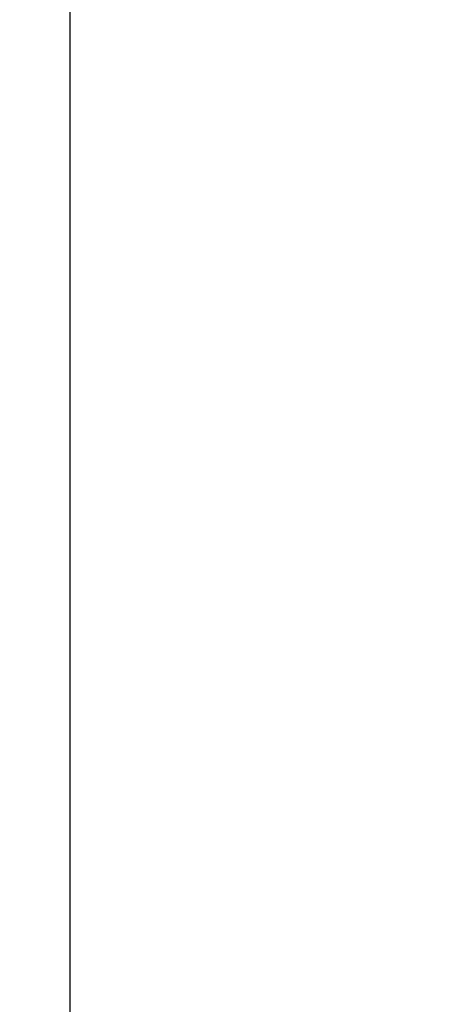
# Model space of a CAD drawing. Header units: millimetres. Extents: x -203 to 203, y 78 to 485.
# Tile 115 of 256: x -4.6571 to -4.5923, y 203.6298 to 203.7809. Entities that reach past the tile are written whole.
import ezdxf

# ---------------------------------------------------------------- set-up
doc = ezdxf.new("R2010")
doc.units = ezdxf.units.MM
doc.layers.add('Layer 01', color=18, linetype='Continuous', true_color=0x000000)

# ---------------------------------------------------------------- blocks, each defined once
blk = doc.blocks.new('10CP311BZ')
at = {"layer": 'Layer 01'}
blk.add_line((-3.22496, 1.62245, 8.9632), (-3.22496, 10.51387, 8.9632), dxfattribs=at)
at = {"layer": 'Layer 01', "extrusion": (0, -1, 0)}
blk.add_arc((0, 0, -9.4), 4.5, 135, 225, dxfattribs=at)
at = {"layer": 'Layer 01', "extrusion": (-0.572061, 0.707107, 0.415627)}
blk.add_rational_spline([(-5.99472, 11.06816, -8.00396), (-6.44466, 10.50607, -7.66696), (-6.86466, 9.94666, -7.29332), (-7.25174, 9.3939, -6.88566)], [1, 0.997636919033, 0.997636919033, 1], degree=3, dxfattribs=at)
at = {"layer": 'Layer 01'}
blk.add_open_spline([(-3.21455, 8.28532, 8.96783), (-2.70818, 8.83961, 9.19328), (-2.20181, 9.3939, 9.41873)], degree=2, dxfattribs=at)
blk = doc.blocks.new('CT311ABINT')
at = {"layer": 'Layer 01', "extrusion": (-0.163786, -0.984093, 0.068814), "rotation": 0.6561814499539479}
blk.add_blockref('10CP311BZ', (-41.932, 85.8147, -246.62398), dxfattribs=at)

msp = doc.modelspace()

# ---------------------------------------------------------------- block references
at = {"layer": 'Layer 01', "extrusion": (0, -1, 0)}
msp.add_blockref('CT311ABINT', (0, -17.71698, -281.71698), dxfattribs=at)

doc.saveas('drawing.dxf')
